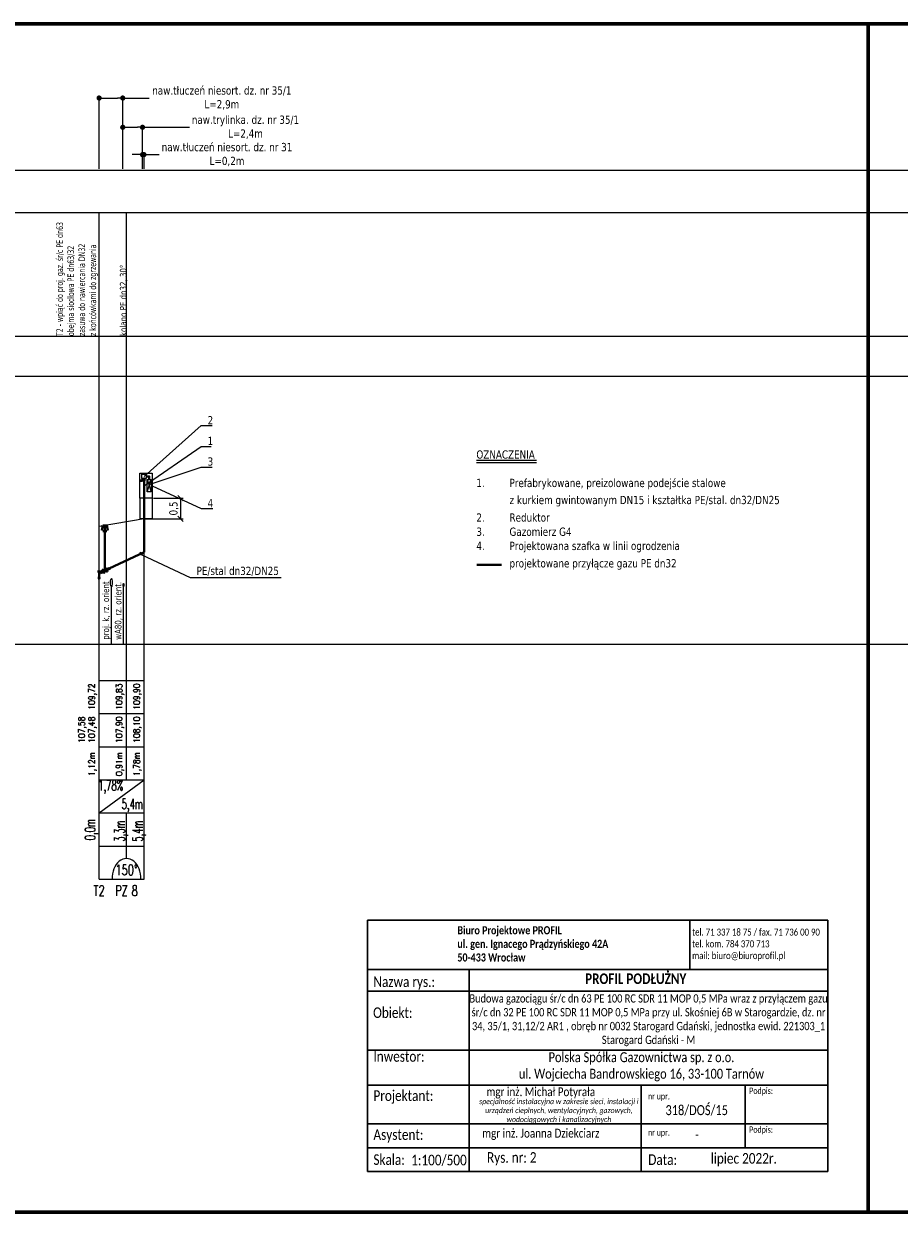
# Model space of a CAD drawing. Header units: millimetres. Extents: x 111 to 475, y 311 to 882.
# Tile 3 of 4: x 229 to 250, y 426 to 454. Entities that reach past the tile are written whole.
import ezdxf
from ezdxf.enums import TextEntityAlignment as Align

# ---------------------------------------------------------------- set-up
doc = ezdxf.new("R2010")
doc.units = ezdxf.units.MM
doc.layers.get('Defpoints').update_dxf_attribs({"color": 253})
for name, color, linetype, lineweight in [('MR_gaz', 2, 'Continuous', 40), ('MR_gaz_cien', 6, 'Continuous', 20), ('MR_gaz_dim', 5, 'Continuous', 20)]:
    doc.layers.add(name, color=color, linetype=linetype, lineweight=lineweight)
doc.styles.add('MR_text', font='tahoma.ttf', dxfattribs={"width": 0.8, "height": 1})
doc.styles.add('MR_text .15', font='simplex.shx', dxfattribs={"width": 0.9, "height": 0.15})
doc.styles.add('MR_text .20', font='tahoma.ttf', dxfattribs={"width": 0.9, "height": 0.2})
doc.styles.add('MR_text .25', font='simplex.shx', dxfattribs={"width": 0.6, "height": 0.25})
doc.dimstyles.new('dlugośc', dxfattribs={"dimscale": 0.05, "dimtxt": 0.2, "dimasz": 0, "dimexe": 0, "dimexo": 0, "dimtad": 1, "dimjust": 2, "dimdec": 1, "dimlfac": 5, "dimrnd": 0.1, "dimzin": 1, "dimtxsty": 'MR_text .25', "dimblk": 'NONE', "dimcen": 0, "dimse1": 1, "dimse2": 1, "dimsd1": 1, "dimsd2": 1, "dimadec": 0, "dimazin": 0, "dimtfac": 1, "dimtdec": 1, "dimtix": 1, "dimtmove": 0, "dimatfit": 3, "dimldrblk": 'NONE', "dimfxl": 0, "dimlwd": 0, "dimlwe": 0, "dimarcsym": 0})
doc.dimstyles.new('MR_gaz_dim', dxfattribs={"dimscale": 0.05, "dimtxt": 0.2, "dimasz": 2.5, "dimexe": 1.25, "dimexo": 0.625, "dimtad": 1, "dimdec": 1, "dimrnd": 0.1, "dimzin": 1, "dimtxsty": 'MR_text .20', "dimblk": 'OBLIQUE', "dimcen": 2.5, "dimadec": 0, "dimazin": 0, "dimtfac": 1, "dimtdec": 1, "dimtmove": 0, "dimatfit": 3, "dimldrblk": 'NONE', "dimfxl": 0, "dimarcsym": 0})
doc.dimstyles.new('MR_nawierzchnia_dim', dxfattribs={"dimscale": 0.05, "dimtxt": 0.2, "dimasz": 2.5, "dimexe": 1.25, "dimexo": 0.625, "dimtad": 0, "dimdec": 1, "dimlfac": 5, "dimrnd": 0.1, "dimzin": 1, "dimtxsty": 'MR_text .20', "dimblk": 'DOT', "dimcen": 2.5, "dimadec": 0, "dimazin": 0, "dimtfac": 1, "dimtdec": 1, "dimtix": 1, "dimtmove": 0, "dimatfit": 3, "dimldrblk": 'NONE', "dimfxl": 0, "dimarcsym": 0})

# ---------------------------------------------------------------- blocks, each defined once
blk = doc.blocks.new('*D6007')
at = {"layer": 'Defpoints', "color": 0, "transparency": 16777216}
for p in [(230.339, 435.009), (230.338, 434.611), (230.339, 434.611)]:
    blk.add_point(p, dxfattribs=at)
at = {"layer": 'MR_gaz_dim', "color": 0, "transparency": 16777216, "insert": (230.158, 435.009), "char_height": 0.25, "attachment_point": 5, "rotation": 90, "style": 'MR_text .25'}
blk.add_mtext('0,0m', dxfattribs=at)
blk = doc.blocks.new('_None')
blk = doc.blocks.new('*D6008')
at = {"layer": 'Defpoints', "color": 0, "transparency": 16777216}
for p in [(231, 434.975), (230.339, 434.611), (231, 434.61)]:
    blk.add_point(p, dxfattribs=at)
at = {"layer": 'MR_gaz_dim', "color": 0, "transparency": 16777216, "insert": (230.876, 434.975), "char_height": 0.25, "attachment_point": 5, "rotation": 90, "style": 'MR_text .25'}
blk.add_mtext('3,3m', dxfattribs=at)
blk = doc.blocks.new('*D6009')
at = {"layer": 'Defpoints', "color": 0, "transparency": 16777216}
for p in [(231.423, 434.976), (230.339, 434.611), (231.423, 434.611)]:
    blk.add_point(p, dxfattribs=at)
at = {"layer": 'MR_gaz_dim', "color": 0, "transparency": 16777216, "insert": (231.307, 434.976), "char_height": 0.25, "attachment_point": 5, "rotation": 90, "style": 'MR_text .25'}
blk.add_mtext('5,4m', dxfattribs=at)
blk = doc.blocks.new('*D6010')
at = {"layer": 'Defpoints', "color": 0, "transparency": 16777216}
for p in [(230.338, 435.411), (231.423, 435.411), (231.423, 435.411)]:
    blk.add_point(p, dxfattribs=at)
at = {"layer": 'MR_gaz_dim', "color": 0, "transparency": 16777216, "insert": (231.139, 435.591), "char_height": 0.25, "attachment_point": 5, "style": 'MR_text .25'}
blk.add_mtext('5,4m', dxfattribs=at)
blk = doc.blocks.new('_Oblique')
at = {"layer": 'MR_gaz', "color": 0, "lineweight": -2}
blk.add_line((-0.5, -0.5), (0.5, 0.5), dxfattribs=at)
blk = doc.blocks.new('*D6011')
at = {"layer": 'Defpoints', "color": 0, "transparency": 16777216}
for p in [(231.623, 443.011), (231.423, 442.511), (232.306, 442.511)]:
    blk.add_point(p, dxfattribs=at)
at = {"layer": 'MR_gaz_dim', "color": 0, "lineweight": -2, "transparency": 16777216}
for p, q in [((231.654, 443.011), (232.369, 443.011)), ((232.306, 443.011), (232.306, 442.511)), ((231.454, 442.511), (232.369, 442.511))]:
    blk.add_line(p, q, dxfattribs=at)
at = {"layer": 'MR_gaz_dim', "color": 0, "lineweight": -2, "transparency": 16777216, "xscale": 0.125, "yscale": 0.125, "zscale": 0.125}
for p, rotation in [((232.306, 443.011), 90), ((232.306, 442.511), 270)]:
    blk.add_blockref('_Oblique', p, dxfattribs=dict(at, rotation=rotation))
at = {"layer": 'MR_gaz_dim', "color": 0, "transparency": 16777216, "insert": (232.148, 442.761), "char_height": 0.2, "attachment_point": 5, "rotation": 90, "style": 'MR_text .20'}
blk.add_mtext('0,5', dxfattribs=at)
blk = doc.blocks.new('PZ')
at = {"style": 'MR_text .25', "width": 0.7}
blk.add_text('PZ', height=0.25, dxfattribs=at).set_placement((-0.02, 0), align=Align.RIGHT)
blk.add_attdef('PUNKT_ZAŁAMANIA', (0.071, 0), '', height=0.25, dxfattribs=at)
blk = doc.blocks.new('_Dot')
at = {"layer": 'MR_gaz_dim', "color": 0, "lineweight": -2}
blk.add_line((-0.5, 0), (-1, 0), dxfattribs=at)
at = {"layer": 'MR_gaz_dim', "color": 0, "const_width": 0.5}
blk.add_lwpolyline([(-0.25, 0, 1), (0.25, 0, 1)], format="xyb", close=True, dxfattribs=at)
blk = doc.blocks.new('*D6012')
at = {"layer": 'Defpoints', "color": 0, "transparency": 16777216}
for p in [(230.909, 452.668), (230.338, 450.931), (230.909, 450.931)]:
    blk.add_point(p, dxfattribs=at)
at = {"layer": 'MR_gaz_dim', "color": 0, "lineweight": -2, "transparency": 16777216}
for p, q in [((230.338, 450.962), (230.338, 452.73)), ((230.909, 450.962), (230.909, 452.73)), ((230.463, 452.668), (230.784, 452.668)), ((230.909, 452.668), (231.548, 452.668))]:
    blk.add_line(p, q, dxfattribs=at)
at = {"layer": 'MR_gaz_dim', "color": 0, "lineweight": -2, "transparency": 16777216, "xscale": 0.125, "yscale": 0.125, "zscale": 0.125, "rotation": 180}
blk.add_blockref('_Dot', (230.338, 452.668), dxfattribs=at)
at = {"layer": 'MR_gaz_dim', "color": 0, "lineweight": -2, "transparency": 16777216, "xscale": 0.125, "yscale": 0.125, "zscale": 0.125}
blk.add_blockref('_Dot', (230.909, 452.668), dxfattribs=at)
at = {"layer": 'MR_gaz_dim', "color": 0, "transparency": 16777216, "insert": (233.303, 452.668), "char_height": 0.2, "attachment_point": 5, "style": 'MR_text .20'}
blk.add_mtext('naw.tłuczeń niesort. dz. nr 35/1\\PL=2,9m', dxfattribs=at)
blk = doc.blocks.new('*D6013')
at = {"layer": 'Defpoints', "color": 0, "transparency": 16777216}
for p in [(231.423, 451.302), (231.387, 450.931), (231.423, 450.931)]:
    blk.add_point(p, dxfattribs=at)
at = {"layer": 'MR_gaz_dim', "color": 0, "lineweight": -2, "transparency": 16777216}
for p, q in [((231.262, 451.302), (231.137, 451.302)), ((231.387, 450.962), (231.387, 451.364)), ((231.387, 451.302), (231.423, 451.302)), ((231.423, 450.962), (231.423, 451.364)), ((231.548, 451.302), (231.788, 451.302))]:
    blk.add_line(p, q, dxfattribs=at)
at = {"layer": 'MR_gaz_dim', "color": 0, "lineweight": -2, "transparency": 16777216, "xscale": 0.125, "yscale": 0.125, "zscale": 0.125}
blk.add_blockref('_Dot', (231.387, 451.302), dxfattribs=at)
at = {"layer": 'MR_gaz_dim', "color": 0, "lineweight": -2, "transparency": 16777216, "xscale": 0.125, "yscale": 0.125, "zscale": 0.125, "rotation": 180}
blk.add_blockref('_Dot', (231.423, 451.302), dxfattribs=at)
at = {"layer": 'MR_gaz_dim', "color": 0, "transparency": 16777216, "insert": (233.428, 451.302), "char_height": 0.2, "attachment_point": 5, "style": 'MR_text .20'}
blk.add_mtext('naw.tłuczeń niesort. dz. nr 31\\PL=0,2m', dxfattribs=at)
blk = doc.blocks.new('*D6014')
at = {"layer": 'Defpoints', "color": 0, "transparency": 16777216}
for p in [(231.387, 451.962), (230.909, 450.931), (231.387, 450.931)]:
    blk.add_point(p, dxfattribs=at)
at = {"layer": 'MR_gaz_dim', "color": 0, "lineweight": -2, "transparency": 16777216}
for p, q in [((230.909, 450.962), (230.909, 452.024)), ((231.034, 451.962), (231.262, 451.962)), ((231.387, 450.962), (231.387, 452.024)), ((231.387, 451.962), (232.519, 451.962))]:
    blk.add_line(p, q, dxfattribs=at)
at = {"layer": 'MR_gaz_dim', "color": 0, "lineweight": -2, "transparency": 16777216, "xscale": 0.125, "yscale": 0.125, "zscale": 0.125, "rotation": 180}
blk.add_blockref('_Dot', (230.909, 451.962), dxfattribs=at)
at = {"layer": 'MR_gaz_dim', "color": 0, "lineweight": -2, "transparency": 16777216, "xscale": 0.125, "yscale": 0.125, "zscale": 0.125}
blk.add_blockref('_Dot', (231.387, 451.962), dxfattribs=at)
at = {"layer": 'MR_gaz_dim', "color": 0, "transparency": 16777216, "insert": (233.873, 451.962), "char_height": 0.2, "attachment_point": 5, "style": 'MR_text .20'}
blk.add_mtext('naw.trylinka. dz. nr 35/1\\PL=2,4m', dxfattribs=at)
blk = doc.blocks.new('btr_zas')
at = {"layer": 'MR_gaz'}
for p, q in [((0.5, -0.5), (1.5, 0.5)), ((0.5, 0.5), (1.5, -0.5)), ((0.5, -0.5), (0.5, 0.5)), ((1.5, -0.5), (1.5, 0.5))]:
    blk.add_line(p, q, dxfattribs=at)
blk = doc.blocks.new('skrzynka uliczna')
at = {"layer": 'MR_gaz'}
for p, q in [((-0.07, -0.17), (-0.05, -0.05)), ((-0.05, -0.05), (0.05, -0.05)), ((-0.05, -0.19), (0.05, -0.19)), ((0.07, -0.17), (0.05, -0.05))]:
    blk.add_line(p, q, dxfattribs=at)

msp = doc.modelspace()

# ---------------------------------------------------------------- linework, layer by layer
for p, q in [((230.338, 435.362), (230.338, 449.906)), ((231, 436.211), (231, 449.906)), ((231.323, 443.011), (231.323, 442.511)), ((231.623, 443.011), (231.623, 442.511)), ((231.423, 442.511), (230.338, 442.329)), ((231.423, 438.611), (231.423, 442.511)), ((231.423, 433.811), (231.423, 441.71)), ((230.634, 439.485), (230.634, 440.873)), ((230.928, 439.485), (230.928, 440.874)), ((230.338, 438.611), (231.423, 438.611)), ((230.338, 437.811), (231.423, 437.811)), ((230.338, 437.011), (231.423, 437.011)), ((230.338, 436.211), (231.423, 436.211)), ((230.338, 435.411), (231.423, 436.211)), ((230.338, 433.811), (230.338, 435.411)), ((230.338, 435.411), (231.423, 435.411)), ((231, 434.311), (231, 435.411)), ((230.338, 434.611), (231.423, 434.611)), ((230.338, 433.811), (231.423, 433.811))]:
    msp.add_line(p, q)
at = {"lineweight": 30}
for p, q in [((247.942, 432.827), (236.824, 432.827)), ((236.824, 432.827), (236.824, 427.904)), ((247.942, 427.904), (247.942, 432.827)), ((236.824, 431.636), (247.942, 431.636)), ((239.278, 427.904), (239.278, 431.636)), ((236.824, 431.111), (247.942, 431.111)), ((237.144, 431.111), (247.942, 431.111)), ((236.824, 429.686), (247.942, 429.686)), ((236.824, 428.841), (247.942, 428.841)), ((236.824, 427.904), (236.824, 426.755)), ((236.824, 427.904), (247.942, 427.904)), ((236.824, 427.904), (247.942, 427.904)), ((236.824, 427.904), (247.942, 427.904)), ((239.278, 426.755), (239.278, 427.904)), ((247.942, 426.755), (247.942, 427.904)), ((236.824, 427.329), (247.942, 427.329)), ((236.824, 427.329), (247.942, 427.329)), ((236.824, 427.329), (247.942, 427.329)), ((236.824, 427.329), (247.942, 427.329)), ((236.824, 426.755), (247.942, 426.755)), ((236.824, 426.755), (247.942, 426.755))]:
    msp.add_line(p, q, dxfattribs=at)
for points in [[(244.612, 431.636), (244.612, 432.812)], [(243.432, 428.841), (243.432, 427.329)], [(245.947, 428.841), (245.947, 427.329)], [(243.432, 427.329), (243.432, 426.755)]]:
    msp.add_lwpolyline(points, dxfattribs=at)
for centre, major_axis in [((230.634, 440.973), (0, -0.1)), ((230.928, 440.914), (0, -0.04))]:
    msp.add_ellipse(centre, major_axis=major_axis, ratio=0.2)
msp.add_ellipse((231, 433.811), major_axis=(0, -0.5), ratio=0.7, start_param=1.570796, end_param=4.712389)
at = {"layer": 'Defpoints', "color": 3, "lineweight": 60}
for p, q in [((208.933, 454.461), (248.917, 454.461)), ((208.933, 454.461), (248.917, 454.461)), ((228.925, 454.461), (248.917, 454.461)), ((228.925, 454.461), (268.909, 454.461)), ((228.925, 454.461), (248.917, 454.461)), ((248.917, 454.461), (248.917, 425.774)), ((208.933, 425.774), (248.917, 425.774)), ((228.925, 425.774), (248.917, 425.774)), ((248.917, 425.774), (268.909, 425.774))]:
    msp.add_line(p, q, dxfattribs=at)
at = {"layer": 'Defpoints', "color": 254}
for p, q in [((216.187, 450.931), (282.536, 450.931)), ((216.187, 449.906), (283.913, 449.906)), ((216.187, 446.923), (282.101, 446.923)), ((216.187, 445.954), (282.339, 445.954))]:
    msp.add_line(p, q, dxfattribs=at)
at = {"layer": 'Defpoints'}
msp.add_line((216.187, 439.485), (282.938, 439.485), dxfattribs=at)
at = {"layer": 'MR_gaz'}
for p, q in [((231.423, 443.46), (231.359, 443.46)), ((231.359, 443.46), (231.359, 443.402)), ((231.423, 443.261), (231.423, 441.71)), ((230.475, 442.352), (230.475, 441.261)), ((230.338, 441.196), (231.423, 441.71)), ((230.338, 441.236), (230.298, 441.236)), ((230.338, 441.196), (230.338, 441.236)), ((230.338, 441.236), (230.378, 441.236)), ((239.462, 441.4), (240.062, 441.4)), ((230.338, 441.088), (230.338, 441.196))]:
    msp.add_line(p, q, dxfattribs=at)
for points in [[(231.548, 443.461), (231.548, 443.536), (231.473, 443.536)], [(231.423, 443.486), (231.423, 443.261)]]:
    msp.add_lwpolyline(points, dxfattribs=at)
msp.add_circle((231.423, 443.46), 0.0265, dxfattribs=at)
msp.add_ellipse((230.338, 441.088), major_axis=(0, -0.0315), ratio=0.2, dxfattribs=at)
at = {"layer": 'MR_gaz_cien'}
for points in [[(231.313, 441.686), (231.357, 441.707), (231.379, 441.66), (231.335, 441.639)], [(230.351, 441.232), (230.395, 441.253), (230.417, 441.206), (230.373, 441.185)], [(230.535, 441.317), (230.579, 441.337), (230.601, 441.291), (230.557, 441.27)]]:
    msp.add_lwpolyline(points, close=True, dxfattribs=at)
at = {"layer": 'MR_gaz_dim'}
for p, q in [((239.452, 443.924), (240.904, 443.924)), ((239.452, 443.874), (240.904, 443.874)), ((231.498, 443.461), (231.598, 443.161)), ((231.498, 443.161), (231.598, 443.461)), ((231.623, 442.511), (231.323, 442.511))]:
    msp.add_line(p, q, dxfattribs=at)
for points in [[(231.323, 443.611), (231.623, 443.611), (231.623, 443.011), (231.323, 443.011)], [(231.373, 443.586), (231.473, 443.586), (231.473, 443.486), (231.373, 443.486)], [(231.498, 443.461), (231.598, 443.461), (231.598, 443.161), (231.498, 443.161)]]:
    msp.add_lwpolyline(points, close=True, dxfattribs=at)

# ---------------------------------------------------------------- block references
at = {"layer": 'MR_gaz'}
msp.add_blockref('skrzynka uliczna', (230.475, 442.402), dxfattribs=at)
at = {"layer": 'MR_gaz', "xscale": 0.1000000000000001, "yscale": 0.1000000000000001, "zscale": 0.1000000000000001, "rotation": 23.54465899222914}
msp.add_blockref('btr_zas', (230.383, 441.221), dxfattribs=at)
at = {"layer": 'MR_gaz_dim'}
msp.add_blockref('PZ', (231.054, 433.411), dxfattribs=at).add_auto_attribs({'PUNKT_ZAŁAMANIA': '8'})

# ---------------------------------------------------------------- texts
at = {"layer": 'MR_gaz_dim', "width": 0.9}
for s, style, p in [('kolano PE dn32, 30%%D', 'MR_text', (231, 446.923)), ('proj. k, rz. orient', 'MR_text .20', (230.579, 439.592)), ('wA80, rz. orient.', 'MR_text .20', (230.878, 439.592))]:
    msp.add_text(s, height=0.16, rotation=90, dxfattribs=dict(at, style=style)).set_placement(p)
at = {"layer": 'MR_gaz_dim'}
for s, height, style, width, p in [('OZNACZENIA', 0.2, 'MR_text .20', 0.9, (239.452, 443.964)), ('Prefabrykowane, preizolowane podejście stalowe ', 0.2, 'MR_text .20', 0.9, (240.252, 443.278)), ('1.', 0.2, 'MR_text .20', 0.9, (239.452, 443.278)), ('z kurkiem gwintowanym DN15 i kształtka PE/stal. dn32/DN25', 0.2, 'MR_text .20', 0.9, (240.252, 442.866)), ('2.', 0.2, 'MR_text .20', 0.9, (239.452, 442.443)), ('Reduktor ', 0.2, 'MR_text .20', 0.9, (240.252, 442.443)), ('3.', 0.2, 'MR_text .20', 0.9, (239.452, 442.1)), ('Gazomierz G4', 0.2, 'MR_text .20', 0.9, (240.252, 442.1)), ('4.', 0.2, 'MR_text .20', 0.9, (239.452, 441.758)), ('Projektowana szafka w linii ogrodzenia', 0.2, 'MR_text .20', 0.9, (240.252, 441.758)), ('projektowane przyłącze gazu PE dn32', 0.2, 'MR_text .20', 0.9, (240.252, 441.338)), ('T2', 0.25, 'MR_text .25', 0.7, (230.203, 433.414))]:
    msp.add_text(s, height=height, dxfattribs=dict(at, style=style, width=width)).set_placement(p)
at = {"layer": 'MR_gaz_dim', "color": 0, "style": 'MR_text .15', "width": 0.9}
for s, p in [('109,72', (230.236, 437.902)), ('109,83', (230.897, 437.902)), ('109,90', (231.32, 437.902)), ('107,58', (229.99, 437.102)), ('107,48', (230.236, 437.102)), ('107,90', (230.897, 437.102)), ('108,10', (231.32, 437.102)), ('1,12m', (230.236, 436.302)), ('0,91m', (230.897, 436.302)), ('1,78m', (231.32, 436.302))]:
    msp.add_text(s, height=0.15, rotation=90, dxfattribs=at).set_placement(p)
at = {"layer": 'MR_gaz_dim', "style": 'MR_text .25', "width": 0.7}
msp.add_text('150%%D', height=0.25, dxfattribs=at).set_placement((231, 433.911), align=Align.CENTER)
at = {"layer": 'MR_gaz_dim', "insert": (229.809, 446.923), "char_height": 0.16, "attachment_point": 4, "rotation": 90, "style": 'MR_text'}
msp.add_mtext('\\A1;T2 - wpiąć do proj. gaz. śr/c PE dn63\\Pobejma siodłowa PE dn63/32 \\Pzasuwa do nawiercania DN32 \\Pz końcówkami do zgrzewania ', dxfattribs=at)
at = {"layer": 'MR_gaz_dim'}
for s, insert, char_height, attachment_point, style in [('2', (232.959, 444.791), 0.2, 7, 'MR_text .20'), ('1', (232.959, 444.291), 0.2, 7, 'MR_text .20'), ('3', (232.959, 443.791), 0.2, 7, 'MR_text .20'), ('4', (232.959, 442.791), 0.2, 7, 'MR_text .20'), ('PE/stal dn32/DN25', (232.693, 441.13), 0.2, 7, 'MR_text .20'), ('1,78%', (230.617, 436.039), 0.25, 5, 'MR_text .25')]:
    msp.add_mtext(s, dxfattribs=dict(at, insert=insert, char_height=char_height, attachment_point=attachment_point, style=style))
at = {"layer": 'MR_gaz_dim', "style": 'MR_text'}
for s, insert, char_height, width, attachment_point in [('{\\fCalibri|b1|i0|c238|p34;\\C7;Biuro Projektowe PROFIL\\Pul. gen. Ignacego Prądzyńskiego 42A\\P50-433 Wrocław}', (238.993, 432.251), 0.19665, 9.89548, 4), ('{\\fCalibri|b0|i0|c238|p34;tel. 71 337 18 75 / fax. 71 736 00 90\\Ptel. kom. \\C0;784 370 713\\C256;            \\Pmail: biuro@biuroprofil.pl}', (244.665, 432.231), 0.17, 9.89548, 4), ('{\\fCalibri|b1|i0|c238|p34;\\C0;PROFIL PODŁUŻNY}', (243.301, 431.409), 0.2565, 14.84642, 5), ('{\\fCalibri|b0|i0|c238|p34;\\C0;Nazwa rys.:}', (236.965, 431.307), 0.2565, 4.04867, 4), ('\\A1;{\\fCalibri|b0|i0|c238|p34;Budowa gazociągu śr/c dn 63 PE 100 RC SDR 11 MOP 0,5 MPa wraz z przyłączem gazu śr/c dn 32 PE 100 RC SDR 11 MOP 0,5 MPa przy ul. Skośniej 6B w Starogardzie, dz. nr 34, 35/1, 31,12/2 AR1 , obręb nr 0032 Starogard Gdański, jednostka ewid. 221303_1 Starogard Gdański - M}', (243.611, 430.408), 0.2, 8.63648, 5), ('{\\fCalibri|b0|i0|c238|p34;\\C0;Obiekt:}', (236.957, 430.59), 0.2565, 4.04867, 4), ('{\\fCalibri|b0|i0|c238|p34;\\C0;Inwestor:}', (236.965, 429.533), 0.2565, 4.04867, 4), ('{\\fCalibri|b0|i0|c238|p34;Polska Spółka Gazownictwa sp. z o.o.\\Pul. Wojciecha Bandrowskiego 16, 33-100 Tarnów}', (243.44, 429.284), 0.24, 13.15507, 5), ('{\\fCalibri|b0|i0|c238|p34;\\C0;Projektant:}', (236.965, 428.554), 0.2565, 4.04867, 4), ('{\\fCalibri|b0|i1|c238|p34;specjalność instalacyjna w zakresie sieci, instalacji i urządzeń cieplnych, wentylacyjnych, gazowych, wodociągowych i kanalizacyjnych}', (241.445, 428.214), 0.13, 3.60521, 5), ('{\\fCalibri|b0|i0|c238|p34;\\C0;nr upr.}', (243.862, 428.554), 0.1539, 2.81311, 5), ('{\\fCalibri|b0|i0|c238|p34;\\C0;Podpis:}', (246.329, 428.687), 0.1539, 2.81311, 5), ('{\\fCalibri|b0|i0|c238|p34;\\C0;318/DOŚ/15}', (244.774, 428.23), 0.24, 14.84642, 5), ('{\\fCalibri|b0|i0|c238|p34;\\C0;Asystent:}', (236.965, 427.616), 0.2565, 2.81311, 4), ('{\\fCalibri|b0|i0|c238|p34;\\C0;Podpis:}', (246.329, 427.749), 0.1539, 2.81311, 5), ('{\\fCalibri|b0|i0|c238|p34;\\C0;nr upr.}', (243.862, 427.68), 0.1539, 2.81311, 5), ('{\\fCalibri|b0|i0|c238|p34;\\C0;-}', (244.782, 427.647), 0.22, 14.84642, 5), ('{\\fCalibri|b0|i0|c238|p34;\\C0;Skala:\\C256; }', (236.965, 427.042), 0.2565, 2.81311, 4), ('{\\fCalibri|b0|i0|c238|p34;\\H1.2x;\\C0;Data:\\H0.83333x; }', (243.952, 427.042), 0.21375, 2.81311, 5)]:
    msp.add_mtext(s, dxfattribs=dict(at, insert=insert, char_height=char_height, width=width, attachment_point=attachment_point))
at = {"layer": 'MR_gaz_dim', "color": 1, "attachment_point": 5, "style": 'MR_text'}
for s, insert, char_height, width in [('{\\fCalibri|b0|i0|c238|p34;\\C0;mgr inż. Michał Potyrała}', (241.009, 428.654), 0.21375, 14.84642), ('{\\fCalibri|b0|i0|c238|p34;\\C0;mgr inż. Joanna Dziekciarz}', (241.009, 427.653), 0.21375, 14.84642), ('{\\fCalibri|b0|i0|c0|p34;\\C0;1:100/500}', (238.548, 427.025), 0.2565, 4.04867), ('{\\fCalibri|b0|i0|c238|p34;\\C0;Rys. nr: 2}', (240.307, 427.064), 0.2565, 4.04867), ('{\\fCalibri|b0|i0|c238|p34;\\C256;lipiec 20\\fCalibri|b0|i0|c0|p34;2\\fCalibri|b0|i0|c238|p34;2r.}', (245.913, 427.042), 0.2565, 14.84642)]:
    msp.add_mtext(s, dxfattribs=dict(at, insert=insert, char_height=char_height, width=width))

# ---------------------------------------------------------------- dimensions: what is measured, and where the dimension line sits
at = {"layer": 'MR_gaz_dim'}
for base, p1, p2, text, picture, middle in [((230.909, 452.668), (230.338, 450.931), (230.909, 450.931), 'naw.tłuczeń niesort. dz. nr 35/1\\P<>', '*D6012', (233.303, 452.668)), ((231.387, 451.962), (230.909, 450.931), (231.387, 450.931), 'naw.trylinka. dz. nr 35/1\\P<>', '*D6014', (233.873, 451.962)), ((231.423, 451.302), (231.387, 450.931), (231.423, 450.931), 'naw.tłuczeń niesort. dz. nr 31\\P<>', '*D6013', (233.428, 451.302))]:
    dim = msp.add_linear_dim(base=base, p1=p1, p2=p2, text=text, dimstyle='MR_nawierzchnia_dim', override={"dimpost": 'L=<>m'}, dxfattribs=at)
    dim.commit()
    dim.dimension.update_dxf_attribs({"geometry": picture, "text_midpoint": middle, "dimtype": 160})
dim = msp.add_linear_dim(base=(232.306, 442.511), p1=(231.623, 443.011), p2=(231.423, 442.511), angle=90, dimstyle='MR_gaz_dim', override={"dimtix": 1, "dimldrblk": 'None'}, dxfattribs=at)
dim.commit()
dim.dimension.update_dxf_attribs({"geometry": '*D6011', "text_midpoint": (232.148, 442.761)})
dim = msp.add_linear_dim(base=(231.423, 435.411), p1=(230.338, 435.411), p2=(231.423, 435.411), dimstyle='dlugośc', override={"dimpost": 'm'}, dxfattribs=at)
dim.commit()
dim.dimension.update_dxf_attribs({"geometry": '*D6010', "text_midpoint": (231.139, 435.411), "dimtype": 160})
for base, p1, p2, picture, middle in [((230.339, 435.009), (230.338, 434.611), (230.339, 434.611), '*D6007', (230.158, 435.009)), ((231, 434.975), (230.339, 434.611), (231, 434.61), '*D6008', (230.876, 434.975)), ((231.423, 434.976), (230.339, 434.611), (231.423, 434.611), '*D6009', (231.307, 434.976))]:
    dim = msp.add_linear_dim(base=base, p1=p1, p2=p2, dimstyle='dlugośc', override={"dimpost": 'm'}, dxfattribs=at)
    dim.commit()
    dim.dimension.update_dxf_attribs({"geometry": picture, "text_midpoint": middle, "dimtype": 160, "text_rotation": 90})

# ---------------------------------------------------------------- leaders
at = {"layer": 'MR_gaz_dim', "annotation_type": 0, "has_hookline": 1, "hookline_direction": 0}
for points, text_width in [([(231.423, 443.536), (232.803, 444.76), (232.928, 444.76)], 0.111), ([(231.423, 443.311), (232.803, 444.26), (232.928, 444.26)], 0.0878), ([(231.573, 443.351), (232.803, 443.76), (232.928, 443.76)], 0.109), ([(231.623, 443.311), (232.803, 442.76), (232.928, 442.76)], 0.124), ([(231.357, 441.65), (232.537, 441.098), (232.662, 441.098)], 2.039)]:
    msp.add_leader(points, dimstyle='MR_gaz_dim', override={"dimgap": 0.625, "dimtad": 1, "dimldrblk": 'None'}, dxfattribs=dict(at, text_width=text_width))

doc.saveas('drawing.dxf')
